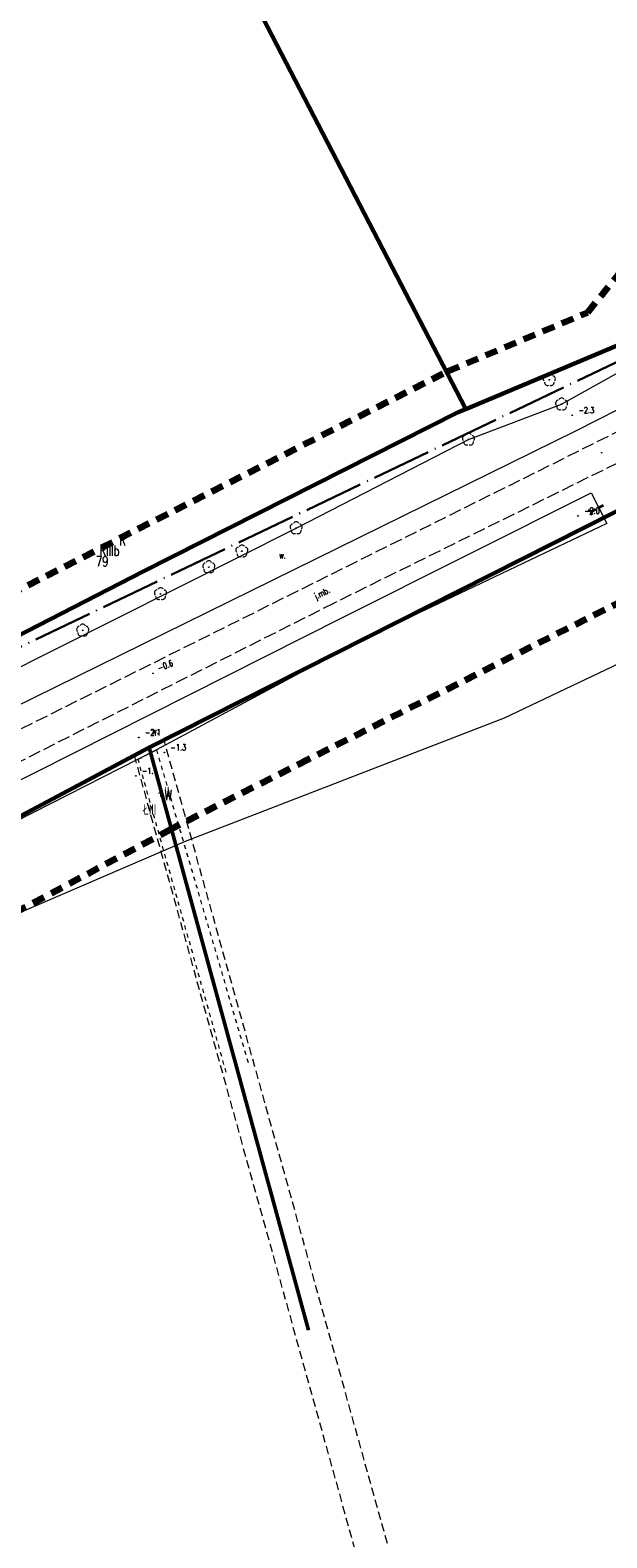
# Model space of a CAD drawing. Header units: metres. Extents: x 7389918 to 7395901, y 5992959 to 5996029.
# Tile 15 of 66: x 7391269 to 7391339, y 5993991 to 5994174. Entities that reach past the tile are written whole.
import ezdxf
from ezdxf.enums import TextEntityAlignment as Align

# ---------------------------------------------------------------- set-up
doc = ezdxf.new("R2010")
doc.units = ezdxf.units.M
doc.header["$MEASUREMENT"] = 0
for name, pattern in [('1', [0]), ('2', [1.5, 1, -0.5]), ('2_OTKJ', [2, 1.5, -0.5]), ('2_OTKR', [0]), ('2_OTWM', [1, 0.5, -0.5]), ('4', [2.5, 1.5, -1]), ('4_SUWP', [0]), ('ACAD_ISO04W100', [30, 24, -3, 0, -3])]:
    doc.linetypes.add(name, pattern=pattern)
doc.layers.get('0').update_dxf_attribs({"color": 250, "linetype": 'CONTINUOUS', "lineweight": 100})
for name, color, linetype, lineweight in [('# Orlen Projekt - granice nieustalone do ustalenia', 6, 'CONTINUOUS', 100), ('# projektowana LNSN', 10, 'CONTINUOUS', 30), ('Dzialki', 7, '1', 18), ('GRANICE_ZLE_L_0', 2, '1', 50), ('Numery_dzialek', 7, 'CONTINUOUS', 13), ('OTK_E_T_0', 7, 'CONTINUOUS', 0), ('OTK_E_T_4', 7, 'CONTINUOUS', 0), ('OTK_L_0', 7, '2_OTKJ', 18), ('OTK_L_5', 7, 'CONTINUOUS', 18), ('OTK_L_8', 7, 'CONTINUOUS', 35), ('OTR_T_1', 7, 'CONTINUOUS', 18), ('OTW_L_3', 7, 'CONTINUOUS', 18), ('SUWP_L_0', 5, '4_SUWP', 18)]:
    doc.layers.add(name, color=color, linetype=linetype, lineweight=lineweight)
for name, color, linetype, lineweight, true_color in [('Kontury', 7, '2', 18, 0x008000), ('Numery_konturow', 7, 'CONTINUOUS', 13, 0x008000), ('Numery_uzytkow', 7, 'CONTINUOUS', 13, 0x008000), ('OTZ_T_0', 7, 'CONTINUOUS', 18, 0x008000), ('Uzytki', 7, '2', 18, 0x008000), ('ZAKRES_L_0', 7, '4', 100, 0x008080)]:
    doc.layers.add(name, color=color, linetype=linetype, lineweight=lineweight, true_color=true_color)
doc.styles.get("Standard").update_dxf_attribs({"font": 'Simplex.SHX', "width": 0.75})

# ---------------------------------------------------------------- blocks, each defined once
blk = doc.blocks.new('2_OTRN')
at = {"linetype": 'Continuous'}
blk.add_circle((0, 0), 0.045, dxfattribs=at)
blk = doc.blocks.new('2_OTZL')
at = {"linetype": 'Continuous'}
blk.add_circle((0, 0), 0.045, dxfattribs=at)
for centre, start, end in [((-0.36, 0.12), 102.1445, 221.86), ((0, 0.38), 30.1401, 149.8599), ((0.36, 0.12), 318.14, 77.8555), ((-0.22, -0.3), 174.1482, 293.8542), ((0.22, -0.3), 246.1458, 5.8518)]:
    blk.add_arc(centre, 0.375, start, end, dxfattribs=at)

msp = doc.modelspace()

# ---------------------------------------------------------------- linework, layer by layer
at = {"layer": '# Orlen Projekt - granice nieustalone do ustalenia', "linetype": '1', "lineweight": 60}
for p, q in [((7391322.25, 5994128.35), (7391274.75, 5994220.02)), ((7391322.25, 5994128.35), (7391360.77, 5994144.56)), ((7391283.24, 5994108.67), (7391321.34, 5994127.97)), ((7391321.34, 5994127.97), (7391322.25, 5994128.35)), ((7391283.86, 5994087.31), (7391346.14, 5994118.77)), ((7391218.51, 5994075.52), (7391283.24, 5994108.67)), ((7391232.93, 5994060.14), (7391283.86, 5994087.31))]:
    msp.add_line(p, q, dxfattribs=at)
at = {"layer": '# projektowana LNSN', "linetype": 'ACAD_ISO04W100', "ltscale": 0.3}
msp.add_lwpolyline([(7391342.32, 5994134.89), (7391258.55, 5994094.86), (7391258.55, 5994094.86), (7391255.36, 5994093.83), (7391218.75, 5994075.06), (7391218.75, 5994075.06), (7391208.37, 5994066.54), (7391202.78, 5994061.95), (7391202.31, 5994061.41), (7391216.82, 5994045.63), (7391216.82, 5994045.63), (7391216.82, 5994045.63), (7391116.4, 5993920.19), (7391105.36, 5993929.5), (7391101.54, 5993925.01), (7391070.97, 5993889.08), (7391039.93, 5993852.26), (7391039.93, 5993852.26), (7391039.93, 5993852.26), (7391033.67, 5993857.6)], dxfattribs=at)
msp.add_lwpolyline([(7391342.32, 5994134.89), (7391258.55, 5994094.86), (7391258.55, 5994094.86), (7391255.36, 5994093.83), (7391218.75, 5994075.06), (7391218.75, 5994075.06), (7391208.37, 5994066.54), (7391202.78, 5994061.95), (7391202.31, 5994061.41), (7391216.82, 5994045.63), (7391216.82, 5994045.63), (7391216.82, 5994045.63), (7391116.4, 5993920.19), (7391105.36, 5993929.5), (7391101.54, 5993925.01), (7391070.97, 5993889.08), (7391039.93, 5993852.26), (7391039.93, 5993852.26), (7391039.93, 5993852.26), (7391033.67, 5993857.6)], dxfattribs=at)
at = {"layer": 'Dzialki'}
for p, q in [((7391274.75, 5994220.02), (7391322.25, 5994128.35)), ((7391360.77, 5994144.56), (7391322.25, 5994128.35)), ((7391321.34, 5994127.97), (7391283.24, 5994108.67)), ((7391322.25, 5994128.35), (7391321.34, 5994127.97)), ((7391283.86, 5994087.31), (7391346.14, 5994118.77)), ((7391283.24, 5994108.67), (7391218.51, 5994075.52)), ((7391232.93, 5994060.14), (7391283.86, 5994087.31)), ((7391303.18, 5994016.59), (7391283.86, 5994087.31))]:
    msp.add_line(p, q, dxfattribs=at)
at = {"layer": 'GRANICE_ZLE_L_0'}
msp.add_line((7391283.86, 5994087.31), (7391303.18, 5994016.59), dxfattribs=at)
at = {"layer": 'Kontury'}
for p, q in [((7391322.25, 5994128.35), (7391298.57, 5994174.06)), ((7391357.58, 5994143.22), (7391322.25, 5994128.35)), ((7391321.34, 5994127.97), (7391283.24, 5994108.67)), ((7391322.25, 5994128.35), (7391321.34, 5994127.97)), ((7391285.68, 5994088.23), (7391346.14, 5994118.77)), ((7391283.24, 5994108.67), (7391267.47, 5994100.6)), ((7391282.05, 5994086.35), (7391283.86, 5994087.31)), ((7391283.86, 5994087.31), (7391285.68, 5994088.23)), ((7391303.18, 5994016.59), (7391283.86, 5994087.31)), ((7391332.83, 5993918.46), (7391285.68, 5994088.23)), ((7391232.93, 5994060.14), (7391282.05, 5994086.35)), ((7391282.05, 5994086.35), (7391329.32, 5993916.13))]:
    msp.add_line(p, q, dxfattribs=at)
at = {"layer": 'OTK_L_0', "linetype": '2_OTKJ'}
for p, q in [((7391248.72, 5994079.77), (7391358.8, 5994134.67)), ((7391360.38, 5994131.55), (7391306.32, 5994104.82)), ((7391306.32, 5994104.82), (7391250.35, 5994076.56))]:
    msp.add_line(p, q, dxfattribs=at)
at = {"layer": 'OTK_L_5', "linetype": '2_OTKR'}
for p, q in [((7391333.88, 5994128.94), (7391351.61, 5994138.86)), ((7391355.7, 5994135.9), (7391335.56, 5994125.65)), ((7391322.6, 5994124.66), (7391333.88, 5994128.94)), ((7391335.56, 5994125.65), (7391267.37, 5994092.07)), ((7391301.7, 5994113.91), (7391322.6, 5994124.66)), ((7391307.23, 5994103.04), (7391337.45, 5994118.19)), ((7391337.45, 5994118.19), (7391339.35, 5994114.45)), ((7391339.35, 5994114.45), (7391308.82, 5994099.92)), ((7391265.51, 5994095.72), (7391301.7, 5994113.91)), ((7391251.26, 5994074.78), (7391307.23, 5994103.04)), ((7391308.82, 5994099.92), (7391284.76, 5994087)), ((7391284.76, 5994087), (7391282.53, 5994085.87)), ((7391282.53, 5994085.87), (7391253.21, 5994070.95))]:
    msp.add_line(p, q, dxfattribs=at)
at = {"layer": 'OTK_L_8', "linetype": '2_OTKJ'}
for p, q in [((7391337.1, 5994116.09), (7391337.57, 5994115.95)), ((7391337.43, 5994115.47), (7391337.57, 5994115.95)), ((7391337.57, 5994115.95), (7391338.03, 5994116.19)), ((7391338.49, 5994116.43), (7391338.95, 5994116.68))]:
    msp.add_line(p, q, dxfattribs=at)
at = {"layer": 'OTW_L_3', "linetype": '2_OTWM'}
for p, q in [((7391282.53, 5994085.87), (7391284.76, 5994087)), ((7391284.76, 5994087), (7391295.92, 5994048.9)), ((7391293.22, 5994047.89), (7391282.53, 5994085.87))]:
    msp.add_line(p, q, dxfattribs=at)
at = {"layer": 'SUWP_L_0', "linetype": '4_SUWP'}
for p, q in [((7391326.97, 5994090.89), (7391373.36, 5994113.03)), ((7391288.3, 5994075.94), (7391326.97, 5994090.89)), ((7391253.46, 5994060.92), (7391288.3, 5994075.94))]:
    msp.add_line(p, q, dxfattribs=at)
at = {"layer": 'Uzytki'}
for p, q in [((7391322.25, 5994128.35), (7391298.57, 5994174.06)), ((7391357.58, 5994143.22), (7391322.25, 5994128.35)), ((7391321.34, 5994127.97), (7391283.24, 5994108.67)), ((7391322.25, 5994128.35), (7391321.34, 5994127.97)), ((7391285.68, 5994088.23), (7391346.14, 5994118.77)), ((7391283.24, 5994108.67), (7391267.47, 5994100.6)), ((7391282.05, 5994086.35), (7391283.86, 5994087.31)), ((7391283.86, 5994087.31), (7391285.68, 5994088.23)), ((7391332.83, 5993918.46), (7391285.68, 5994088.23)), ((7391232.93, 5994060.14), (7391282.05, 5994086.35)), ((7391282.05, 5994086.35), (7391329.32, 5993916.13))]:
    msp.add_line(p, q, dxfattribs=at)
at = {"layer": 'ZAKRES_L_0', "linetype": '4'}
for p, q in [((7391337.06, 5994140.07), (7391354.95, 5994162.1)), ((7391320.09, 5994132.95), (7391337.06, 5994140.07)), ((7391215.75, 5994079.73), (7391320.09, 5994132.95)), ((7391350.26, 5994109.63), (7391303.15, 5994085.83)), ((7391303.15, 5994085.83), (7391286.53, 5994077.37)), ((7391286.53, 5994077.37), (7391237.09, 5994050.87))]:
    msp.add_line(p, q, dxfattribs=at)

# ---------------------------------------------------------------- block references
at = {"layer": 'OTR_T_1'}
for p in [(7391335.18, 5994127.59), (7391338.73, 5994123.05), (7391335.87, 5994115.39), (7391284.34, 5994096.28), (7391282.62, 5994088.51), (7391285.71, 5994086.68), (7391282.26, 5994083.84)]:
    msp.add_blockref('2_OTRN', p, dxfattribs=at)
at = {"layer": 'OTZ_T_0'}
for p in [(7391332.39, 5994131.89), (7391333.88, 5994128.94), (7391322.6, 5994124.66), (7391301.7, 5994113.91), (7391295.12, 5994111.1), (7391291.11, 5994109.18), (7391285.26, 5994105.92), (7391275.82, 5994101.5)]:
    msp.add_blockref('2_OTZL', p, dxfattribs=at)

# ---------------------------------------------------------------- texts
at = {"layer": 'Numery_dzialek', "width": 0.7}
msp.add_text('79', height=1.25, dxfattribs=at).set_placement((7391277.43, 5994110.5), align=Align.TOP_LEFT)
at = {"layer": 'Numery_konturow', "width": 0.7}
for s, p in [('RIIIb', (7391280.26, 5994111.79)), ('ŁII', (7391286.33, 5994082.52)), ('ŁIII', (7391284.73, 5994080.39))]:
    msp.add_text(s, height=1.25, dxfattribs=at).set_placement(p, align=Align.TOP_RIGHT)
at = {"layer": 'Numery_uzytkow', "width": 0.7}
for s, p in [('R', (7391280.26, 5994111.79)), ('W', (7391285.73, 5994080.91))]:
    msp.add_text(s, height=1.25, dxfattribs=at).set_placement(p)
at = {"layer": 'OTK_E_T_0', "lineweight": 9, "width": 0.7}
msp.add_text('j.mb.', height=0.75, rotation=26.479, dxfattribs=at).set_placement((7391304.87, 5994105.93), align=Align.MIDDLE)
at = {"layer": 'OTK_E_T_4', "lineweight": 9, "width": 0.7}
for p in [(7391300.03, 5994110.61), (7391284.63, 5994089.29)]:
    msp.add_text('w.', height=0.75, dxfattribs=at).set_placement(p, align=Align.MIDDLE)
at = {"layer": 'OTR_T_1', "lineweight": 9, "width": 0.7}
for s, p in [('-2.3', (7391335.93, 5994127.84)), ('-2.0', (7391336.62, 5994115.64)), ('-2.1', (7391283.37, 5994088.76)), ('-1.3', (7391286.46, 5994086.93)), ('-1.1', (7391283.01, 5994084.09))]:
    msp.add_text(s, height=0.75, dxfattribs=at).set_placement(p)
msp.add_text('-0.6', height=0.75, rotation=21.5301, dxfattribs=at).set_placement((7391285.09, 5994096.53))

doc.saveas('drawing.dxf')
